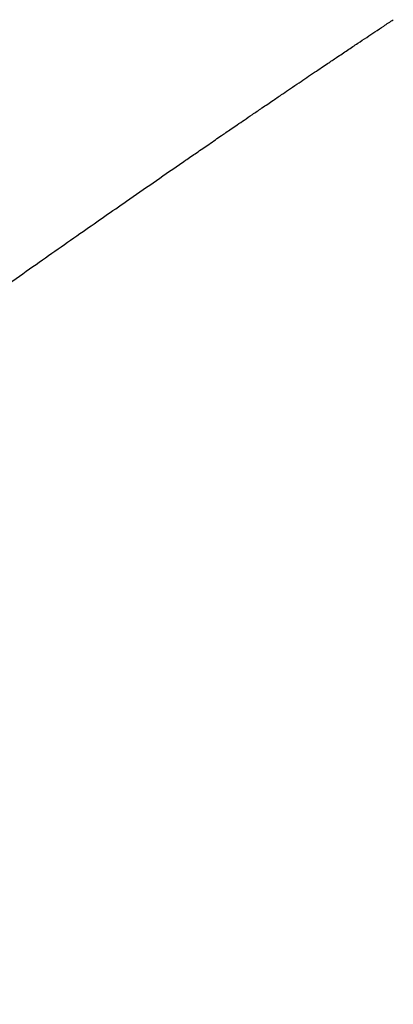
# Model space of a CAD drawing. Header units: millimetres. Extents: x 8 to 855, y 12 to 815.
# Tile 28 of 55: x 804.78 to 806.08, y 347.6 to 351.04. Entities that reach past the tile are written whole.
import ezdxf

# ---------------------------------------------------------------- set-up
doc = ezdxf.new("R2010")
doc.units = ezdxf.units.MM

msp = doc.modelspace()

# ---------------------------------------------------------------- linework, layer by layer
at = {"color": 7, "linetype": 'Continuous', "lineweight": 30}
msp.add_open_spline([(801.2834, 347.5984), (801.3083, 347.617), (801.3727, 347.665), (801.4737, 347.7403), (801.5835, 347.8221), (801.6846, 347.8973), (801.7769, 347.9659), (801.8627, 348.0297), (801.9441, 348.0901), (802.0247, 348.1498), (802.1054, 348.2096), (802.1874, 348.2703), (802.2845, 348.3422), (802.3973, 348.4255), (802.5242, 348.5191), (802.6479, 348.6102), (802.765, 348.6963), (802.8755, 348.7773), (802.9813, 348.8549), (803.0846, 348.9305), (803.1867, 349.005), (803.2879, 349.0788), (803.3892, 349.1525), (803.4939, 349.2287), (803.6074, 349.3109), (803.7316, 349.4008), (803.8553, 349.4901), (803.9794, 349.5794), (804.1212, 349.6812), (804.2851, 349.7984), (804.4619, 349.9243), (804.6415, 350.0516), (804.8193, 350.177), (804.9916, 350.2978), (805.1624, 350.4169), (805.2807, 350.4989), (805.3549, 350.5501), (805.3748, 350.5638), (805.3949, 350.5777), (805.4156, 350.5919), (805.4377, 350.6071), (805.4595, 350.6221), (805.4795, 350.6358), (805.4979, 350.6484), (805.5163, 350.6611), (805.5376, 350.6756), (805.5622, 350.6924), (805.5909, 350.7121), (805.6251, 350.7354), (805.6606, 350.7595), (805.6936, 350.782), (805.7237, 350.8024), (805.7515, 350.8212), (805.7796, 350.8402), (805.806, 350.858), (805.8305, 350.8745), (805.8557, 350.8915), (805.8863, 350.9121), (805.9215, 350.9357), (805.9567, 350.9592), (805.9884, 350.9804), (806.0186, 351.0005), (806.0496, 351.0211), (806.0708, 351.0351), (806.0819, 351.0425)], degree=3, knots=[0, 0, 0, 0, 0.01396, 0.036116, 0.056666, 0.075602, 0.092917, 0.108606, 0.124038, 0.139049, 0.154294, 0.169773, 0.185486, 0.209303, 0.233595, 0.257143, 0.279391, 0.300332, 0.320521, 0.340485, 0.36026, 0.379938, 0.399454, 0.419326, 0.441369, 0.466885, 0.492888, 0.515625, 0.541696, 0.578818, 0.616135, 0.651515, 0.691955, 0.730227, 0.764047, 0.806425, 0.811394, 0.815886, 0.820439, 0.825586, 0.83056, 0.836254, 0.841197, 0.844912, 0.849449, 0.854574, 0.860414, 0.8675, 0.875824, 0.885762, 0.894095, 0.900932, 0.908805, 0.915622, 0.922762, 0.92929, 0.934965, 0.943473, 0.954053, 0.964012, 0.972755, 0.981011, 0.990041, 1, 1, 1, 1], dxfattribs=at)

doc.saveas('drawing.dxf')
